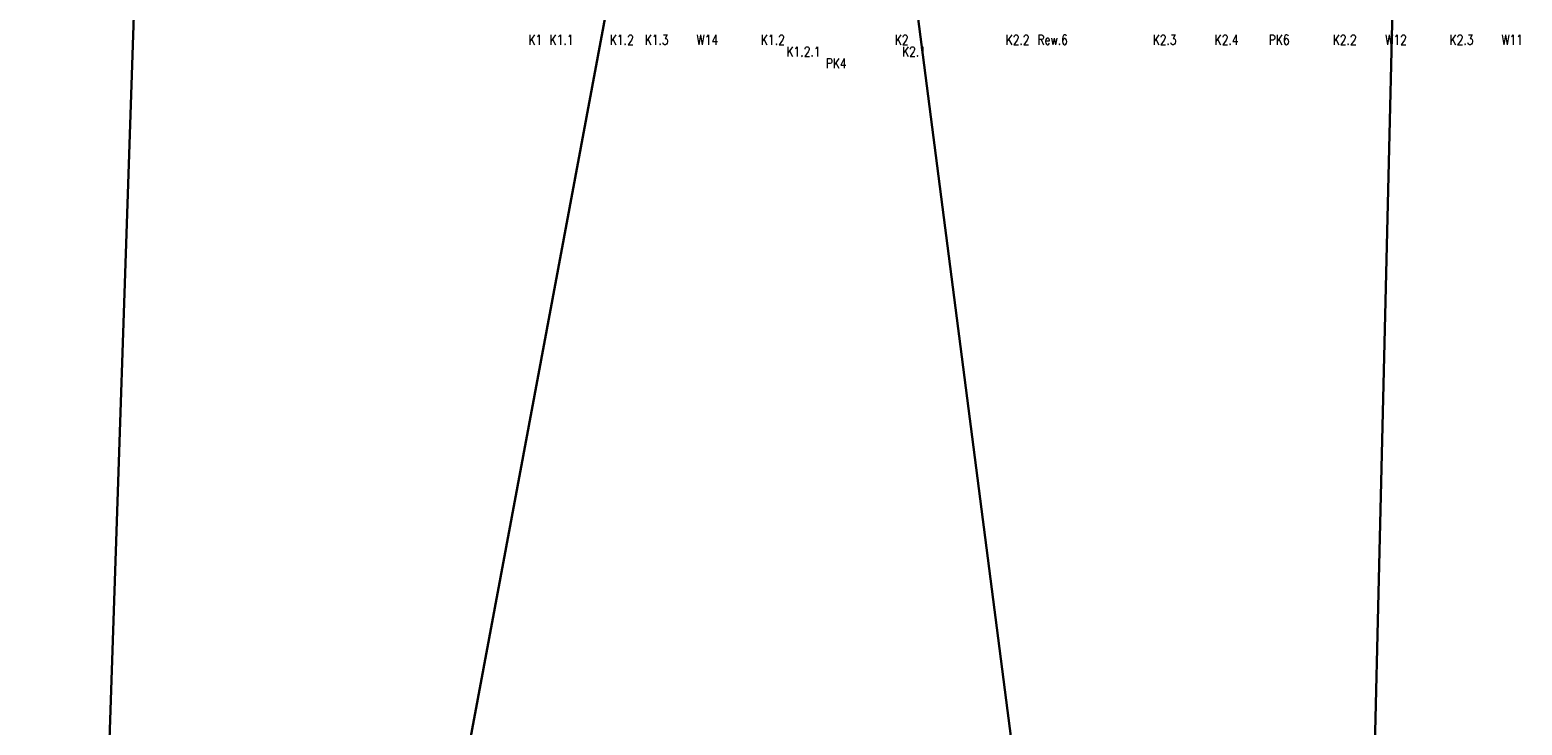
# Model space of a CAD drawing. Header units: millimetres. Extents: x 50853 to 54955, y -8480 to -6058.
# Tile 6 of 28: x 50853 to 51309, y -7752 to -7540. Entities that reach past the tile are written whole.
import ezdxf
from ezdxf.enums import TextEntityAlignment as Align

# ---------------------------------------------------------------- set-up
doc = ezdxf.new("R2010")
doc.units = ezdxf.units.MM
doc.header["$LTSCALE"] = 5
doc.layers.add('Liczby', color=7, linetype='Continuous', lineweight=20)
doc.layers.add('mm_odwierty', color=32, linetype='Continuous', lineweight=20)
doc.styles.add('Styl13', font='SIMPLEX.shx', dxfattribs={"width": 0.8})

msp = doc.modelspace()

# ---------------------------------------------------------------- linework, layer by layer
at = {"layer": 'mm_odwierty', "color": 1, "lineweight": 30}
for p, q in [((51304.77, -6058.36), (50852.82, -8475.03)), ((51246.02, -8479.55), (51304.77, -6058.36)), ((50852.82, -8475.03), (50934.17, -6067.39)), ((50934.17, -6067.39), (51246.02, -8479.55))]:
    msp.add_line(p, q, dxfattribs=at)

# ---------------------------------------------------------------- texts
at = {"layer": 'Liczby', "style": 'Styl13', "width": 0.8}
for s, p in [('K1', (51007.19, -7544.14)), ('K1.1', (51015.18, -7544.14)), ('K1.2', (51033.58, -7544.14)), ('K1.3', (51044.22, -7544.14)), ('W14', (51059.71, -7544.14)), ('K1.2', (51079.71, -7544.14)), ('K2', (51119.07, -7544.14)), ('K2.2', (51154.45, -7544.14)), ('Rew.6', (51165.17, -7544.14)), ('K2.3', (51199.37, -7544.14)), ('K2.4', (51218.27, -7544.14)), ('PK6', (51234.36, -7544.14)), ('K2.2', (51254.36, -7544.14)), ('W12', (51270.02, -7544.14)), ('K2.3', (51290.02, -7544.14)), ('W11', (51305.5, -7544.14)), ('K1.2.1', (51089.08, -7547.74)), ('K2.1', (51122.81, -7547.74)), ('PK4', (51099.07, -7551.34))]:
    msp.add_text(s, height=3, dxfattribs=at).set_placement(p, align=Align.CENTER)

doc.saveas('drawing.dxf')
